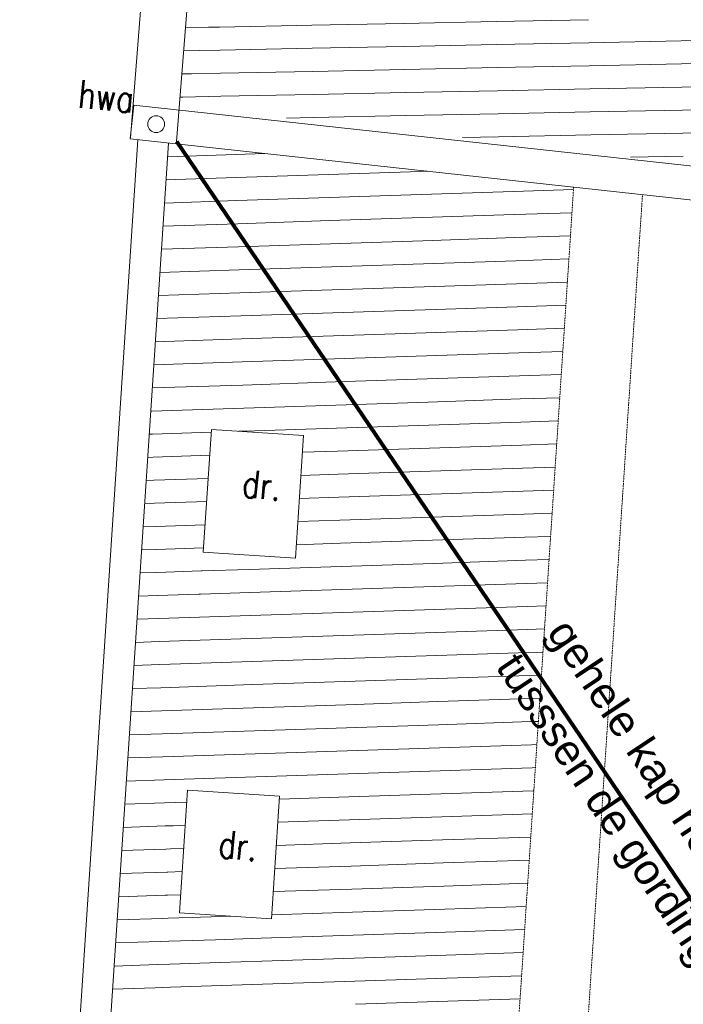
# Model space of a CAD drawing. Header units: millimetres. Extents: x -90830 to 24172, y -102460 to 73669.
# Tile 102 of 198: x -34175 to -29857, y 9297 to 15702. Entities that reach past the tile are written whole.
import ezdxf

# ---------------------------------------------------------------- set-up
doc = ezdxf.new("R2010")
doc.units = ezdxf.units.MM
doc.linetypes.add('ACAD_ISO14W100_S12', pattern=[0.009, 0.007, -0.001, 0, 0, 0, 0, 0, -0.001])
doc.linetypes.add('GETRENNT2_S6', pattern=[0.012, 0.007, -0.001, 0.001, -0.001, 0.001, -0.001])
for name, color, linetype, lineweight in [('Algemeen', 253, 'Continuous', 9), ('Algemeen01', 253, 'Continuous', 80), ('B22-BINNENWANDEN_1', 253, 'Continuous', 9), ('D21-BUITENWANDEN', 253, 'Continuous', 9), ('Standard', 253, 'Continuous', 9), ('V21-BUITENWANDEN', 253, 'Continuous', 9), ('V27-DAKEN', 253, 'Continuous', 9), ('V36-HOOGTELIJN1500', 253, 'GETRENNT2_S6', 9), ('V36-HOOGTELIJN2000', 253, 'ACAD_ISO14W100_S12', 9)]:
    doc.layers.add(name, color=color, linetype=linetype, lineweight=lineweight)
doc.styles.add('ARIAL', font='arial.ttf')
doc.styles.add('TXT', font='txt.shx')

msp = doc.modelspace()

# ---------------------------------------------------------------- linework, layer by layer
at = {"layer": 'Algemeen01'}
msp.add_line((-33154.5, 14908.4), (-24844.8, 2670.4), dxfattribs=at)
at = {"layer": 'B22-BINNENWANDEN_1'}
for p, q in [((-32980.1, 12237.7), (-32927.4, 13036)), ((-32328.7, 12996.5), (-32927.4, 13036)), ((-32381.4, 12198.2), (-32328.7, 12996.5)), ((-32381.4, 12198.2), (-32980.1, 12237.7)), ((-33134.9, 9892.8), (-33082.2, 10691.1)), ((-32483.5, 10651.6), (-33082.2, 10691.1)), ((-32536.2, 9853.3), (-32483.5, 10651.6)), ((-32536.2, 9853.3), (-33134.9, 9892.8))]:
    msp.add_line(p, q, dxfattribs=at)
at = {"layer": 'D21-BUITENWANDEN'}
for p, q in [((-33455.8, 14925.8), (-33432.1, 15144.5)), ((-23838.4, 14103.2), (-33432.1, 15144.5)), ((-23173.7, 13809.7), (-33455.8, 14925.8))]:
    msp.add_line(p, q, dxfattribs=at)
at = {"layer": 'Standard'}
for p, q in [((-30474.8, 15701.5), (-31074.7, 15689.5)), ((-32946, 15651.9), (-33096.3, 15648.9)), ((-32874.3, 15653.3), (-32946, 15651.9)), ((-32274.4, 15665.4), (-32874.3, 15653.3)), ((-31674.6, 15677.4), (-32274.4, 15665.4)), ((-31074.7, 15689.5), (-31674.6, 15677.4)), ((-29871.9, 15563.6), (-30471.8, 15551.5)), ((-29272, 15575.6), (-29871.9, 15563.6)), ((-33002, 15500.7), (-33108.1, 15498.6)), ((-32871.3, 15503.4), (-33002, 15500.7)), ((-32271.4, 15515.4), (-32871.3, 15503.4)), ((-31671.5, 15527.5), (-32271.4, 15515.4)), ((-31071.7, 15539.5), (-31671.5, 15527.5)), ((-30471.8, 15551.5), (-31071.7, 15539.5)), ((-31668.5, 15377.5), (-32268.4, 15365.4)), ((-31068.7, 15389.5), (-31668.5, 15377.5)), ((-30468.8, 15401.6), (-31068.7, 15389.5)), ((-29868.9, 15413.6), (-30468.8, 15401.6)), ((-29269, 15425.7), (-29868.9, 15413.6)), ((-33058, 15349.6), (-33120, 15348.4)), ((-32868.3, 15353.4), (-33058, 15349.6)), ((-32268.4, 15365.4), (-32868.3, 15353.4)), ((-30465.8, 15251.6), (-31065.6, 15239.6)), ((-29865.9, 15263.6), (-30465.8, 15251.6)), ((-29266, 15275.7), (-29865.9, 15263.6)), ((-33114, 15198.4), (-33131.8, 15198.1)), ((-32865.3, 15203.4), (-33114, 15198.4)), ((-32265.4, 15215.5), (-32865.3, 15203.4)), ((-31665.5, 15227.5), (-32265.4, 15215.5)), ((-31065.6, 15239.6), (-31665.5, 15227.5)), ((-29263, 15125.7), (-29862.9, 15113.7)), ((-32262.4, 15065.5), (-32438.2, 15062)), ((-31662.5, 15077.5), (-32262.4, 15065.5)), ((-31062.6, 15089.6), (-31662.5, 15077.5)), ((-30462.8, 15101.6), (-31062.6, 15089.6)), ((-29862.9, 15113.7), (-30462.8, 15101.6)), ((-31059.6, 14939.6), (-31294.5, 14934.9)), ((-30459.7, 14951.7), (-31059.6, 14939.6)), ((-29859.9, 14963.7), (-30459.7, 14951.7)), ((-29260, 14975.7), (-29859.9, 14963.7)), ((-33213.1, 14810), (-32771.2, 14824.5)), ((-32771.2, 14824.5), (-32580.1, 14830.8)), ((-29856.9, 14813.7), (-30199.6, 14806.9)), ((-33223.1, 14659.6), (-32766.3, 14674.6)), ((-32766.3, 14674.6), (-32166.6, 14694.3)), ((-32166.6, 14694.3), (-31566.9, 14714)), ((-31566.9, 14714), (-31518.5, 14715.5)), ((-32761.4, 14524.7), (-32161.7, 14544.4)), ((-32161.7, 14544.4), (-31562, 14564)), ((-31562, 14564), (-30962.3, 14583.7)), ((-30962.3, 14583.7), (-30571.5, 14596.5)), ((-33233, 14509.2), (-32761.4, 14524.7)), ((-32156.8, 14394.4), (-31557.1, 14414.1)), ((-31557.1, 14414.1), (-30957.4, 14433.8)), ((-30957.4, 14433.8), (-30581.4, 14446.1)), ((-33242.9, 14358.8), (-32756.5, 14374.7)), ((-32756.5, 14374.7), (-32156.8, 14394.4)), ((-31552.2, 14264.2), (-30952.5, 14283.9)), ((-30952.5, 14283.9), (-30591.3, 14295.7)), ((-33252.9, 14208.4), (-32751.5, 14224.8)), ((-32751.5, 14224.8), (-32151.9, 14244.5)), ((-32151.9, 14244.5), (-31552.2, 14264.2)), ((-32746.6, 14074.9), (-32146.9, 14094.6)), ((-32146.9, 14094.6), (-31547.3, 14114.3)), ((-31547.3, 14114.3), (-30947.6, 14134)), ((-30947.6, 14134), (-30601.3, 14145.3)), ((-33262.8, 14058), (-32746.6, 14074.9)), ((-32142, 13944.7), (-31542.3, 13964.4)), ((-31542.3, 13964.4), (-30942.7, 13984)), ((-30942.7, 13984), (-30611.2, 13994.9)), ((-33272.7, 13907.6), (-32741.7, 13925)), ((-32741.7, 13925), (-32142, 13944.7)), ((-31537.4, 13814.4), (-30937.7, 13834.1)), ((-30937.7, 13834.1), (-30621.1, 13844.5)), ((-33282.6, 13757.2), (-32736.8, 13775.1)), ((-32736.8, 13775.1), (-32137.1, 13794.8)), ((-32137.1, 13794.8), (-31537.4, 13814.4)), ((-32731.8, 13625.2), (-32132.2, 13644.8)), ((-32132.2, 13644.8), (-31532.5, 13664.5)), ((-31532.5, 13664.5), (-30932.8, 13684.2)), ((-30932.8, 13684.2), (-30631, 13694.1)), ((-33292.6, 13606.7), (-32731.8, 13625.2)), ((-32127.2, 13494.9), (-31527.6, 13514.6)), ((-31527.6, 13514.6), (-30927.9, 13534.3)), ((-30927.9, 13534.3), (-30641, 13543.7)), ((-33302.5, 13456.3), (-32726.9, 13475.2)), ((-32726.9, 13475.2), (-32127.2, 13494.9)), ((-30923, 13384.4), (-30650.9, 13393.3)), ((-33312.4, 13305.9), (-32722, 13325.3)), ((-32722, 13325.3), (-32122.3, 13345)), ((-32122.3, 13345), (-31522.7, 13364.7)), ((-31522.7, 13364.7), (-30923, 13384.4)), ((-32717.1, 13175.4), (-32117.4, 13195.1)), ((-32117.4, 13195.1), (-31517.7, 13214.8)), ((-31517.7, 13214.8), (-30918.1, 13234.4)), ((-30918.1, 13234.4), (-30660.8, 13242.9)), ((-33322.4, 13155.5), (-33316.8, 13155.7)), ((-33316.8, 13155.7), (-32717.1, 13175.4)), ((-31512.8, 13064.8), (-30913.1, 13084.5)), ((-30913.1, 13084.5), (-30670.8, 13092.5)), ((-33332.3, 13005.1), (-33311.8, 13005.8)), ((-33311.8, 13005.8), (-32928.5, 13018.4)), ((-32749.4, 13024.3), (-32712.2, 13025.5)), ((-32712.2, 13025.5), (-32112.5, 13045.2)), ((-32112.5, 13045.2), (-31512.8, 13064.8)), ((-30908.2, 12934.6), (-30680.7, 12942.1)), ((-32335.8, 12887.7), (-32107.6, 12895.2)), ((-32107.6, 12895.2), (-31507.9, 12914.9)), ((-31507.9, 12914.9), (-30908.2, 12934.6)), ((-33342.2, 12854.7), (-33306.9, 12855.9)), ((-33306.9, 12855.9), (-32938.5, 12868)), ((-32345.8, 12737.3), (-32102.6, 12745.3)), ((-32102.6, 12745.3), (-31503, 12765)), ((-31503, 12765), (-30903.3, 12784.7)), ((-30903.3, 12784.7), (-30690.6, 12791.7)), ((-33352.2, 12704.3), (-33302, 12706)), ((-33302, 12706), (-32948.4, 12717.6)), ((-31498, 12615.1), (-30898.4, 12634.8)), ((-30898.4, 12634.8), (-30700.5, 12641.3)), ((-33362.1, 12553.9), (-33297.1, 12556)), ((-33297.1, 12556), (-32958.3, 12567.2)), ((-32355.7, 12586.9), (-32097.7, 12595.4)), ((-32097.7, 12595.4), (-31498, 12615.1)), ((-30893.4, 12484.8), (-30710.5, 12490.9)), ((-32365.6, 12436.5), (-32092.8, 12445.5)), ((-32092.8, 12445.5), (-31493.1, 12465.2)), ((-31493.1, 12465.2), (-30893.4, 12484.8)), ((-33372, 12403.5), (-33292.2, 12406.1)), ((-33292.2, 12406.1), (-32968.2, 12416.7)), ((-32087.9, 12295.6), (-31488.2, 12315.2)), ((-31488.2, 12315.2), (-30888.5, 12334.9)), ((-30888.5, 12334.9), (-30720.4, 12340.4)), ((-33381.9, 12253.1), (-33287.2, 12256.2)), ((-33287.2, 12256.2), (-32978.2, 12266.3)), ((-32375.6, 12286.1), (-32087.9, 12295.6)), ((-31483.3, 12165.3), (-30883.6, 12185)), ((-30883.6, 12185), (-30730.3, 12190)), ((-33391.9, 12102.7), (-33282.3, 12106.3)), ((-33282.3, 12106.3), (-32993.6, 12115.8)), ((-32993.6, 12115.8), (-32988.1, 12115.9)), ((-32988.1, 12115.9), (-32682.6, 12126)), ((-32682.6, 12126), (-32083, 12145.6)), ((-32083, 12145.6), (-31483.3, 12165.3)), ((-32677.7, 11976), (-32078, 11995.7)), ((-32078, 11995.7), (-31478.4, 12015.4)), ((-31478.4, 12015.4), (-30878.7, 12035.1)), ((-30878.7, 12035.1), (-30740.3, 12039.6)), ((-33401.8, 11952.3), (-33277.4, 11956.4)), ((-33277.4, 11956.4), (-33010.3, 11965.1)), ((-33010.3, 11965.1), (-32998, 11965.5)), ((-32998, 11965.5), (-32677.7, 11976)), ((-32073.1, 11845.8), (-31473.4, 11865.5)), ((-31473.4, 11865.5), (-30873.8, 11885.2)), ((-30873.8, 11885.2), (-30750.2, 11889.2)), ((-33411.7, 11801.9), (-33272.5, 11806.4)), ((-33272.5, 11806.4), (-32672.8, 11826.1)), ((-32672.8, 11826.1), (-32073.1, 11845.8)), ((-31468.5, 11715.6), (-30868.8, 11735.3)), ((-30868.8, 11735.3), (-30760.1, 11738.8)), ((-33421.7, 11651.5), (-33267.6, 11656.5)), ((-33267.6, 11656.5), (-32667.9, 11676.2)), ((-32667.9, 11676.2), (-32068.2, 11695.9)), ((-32068.2, 11695.9), (-31468.5, 11715.6)), ((-32663, 11526.3), (-32063.3, 11546)), ((-32063.3, 11546), (-31463.6, 11565.6)), ((-31463.6, 11565.6), (-30863.9, 11585.3)), ((-30863.9, 11585.3), (-30770.1, 11588.4)), ((-33431.6, 11501.1), (-33262.6, 11506.6)), ((-33262.6, 11506.6), (-32663, 11526.3)), ((-32058.4, 11396), (-31458.7, 11415.7)), ((-31458.7, 11415.7), (-30859, 11435.4)), ((-30859, 11435.4), (-30780, 11438)), ((-33441.5, 11350.6), (-33257.7, 11356.7)), ((-33257.7, 11356.7), (-32658, 11376.4)), ((-32658, 11376.4), (-32058.4, 11396)), ((-31453.8, 11265.8), (-30854.1, 11285.5)), ((-30854.1, 11285.5), (-30789.9, 11287.6)), ((-33252.8, 11206.8), (-32653.1, 11226.4)), ((-32653.1, 11226.4), (-32053.4, 11246.1)), ((-32053.4, 11246.1), (-31453.8, 11265.8)), ((-33451.4, 11200.2), (-33252.8, 11206.8)), ((-32648.2, 11076.5), (-32048.5, 11096.2)), ((-32048.5, 11096.2), (-31448.8, 11115.9)), ((-31448.8, 11115.9), (-30849.2, 11135.6)), ((-30849.2, 11135.6), (-30799.8, 11137.2)), ((-33461.4, 11049.8), (-33247.9, 11056.8)), ((-33247.9, 11056.8), (-32648.2, 11076.5)), ((-32043.6, 10946.3), (-31443.9, 10966)), ((-31443.9, 10966), (-30844.2, 10985.7)), ((-30844.2, 10985.7), (-30809.8, 10986.8)), ((-33471.3, 10899.4), (-33242.9, 10906.9)), ((-33242.9, 10906.9), (-32643.3, 10926.6)), ((-32643.3, 10926.6), (-32043.6, 10946.3)), ((-31439, 10816.1), (-30839.3, 10835.7)), ((-30839.3, 10835.7), (-30819.7, 10836.4)), ((-33238, 10757), (-32638.3, 10776.7)), ((-32638.3, 10776.7), (-32038.7, 10796.4)), ((-32038.7, 10796.4), (-31439, 10816.1)), ((-33481.2, 10749), (-33238, 10757)), ((-32484.8, 10631.6), (-32033.8, 10646.4)), ((-32033.8, 10646.4), (-31434.1, 10666.1)), ((-31434.1, 10666.1), (-30834.4, 10685.8)), ((-30834.4, 10685.8), (-30829.6, 10686)), ((-33491.2, 10598.6), (-33233.1, 10607.1)), ((-33233.1, 10607.1), (-33160.6, 10609.5)), ((-33160.6, 10609.5), (-33087.4, 10611.9)), ((-32028.8, 10496.5), (-31429.2, 10516.2)), ((-31429.2, 10516.2), (-30839.6, 10535.6)), ((-33501.1, 10448.2), (-33228.2, 10457.2)), ((-33228.2, 10457.2), (-33177.3, 10458.8)), ((-33177.3, 10458.8), (-33097.3, 10461.5)), ((-32494.7, 10481.2), (-32028.8, 10496.5)), ((-31424.2, 10366.3), (-30849.5, 10385.2)), ((-33194, 10308.2), (-33107.3, 10311.1)), ((-32504.6, 10330.8), (-32023.9, 10346.6)), ((-32023.9, 10346.6), (-31424.2, 10366.3)), ((-33511, 10297.8), (-33223.3, 10307.2)), ((-33223.3, 10307.2), (-33194, 10308.2)), ((-32514.6, 10180.4), (-32019, 10196.7)), ((-32019, 10196.7), (-31419.3, 10216.4)), ((-31419.3, 10216.4), (-30859.4, 10234.8)), ((-33521, 10147.4), (-33218.3, 10157.3)), ((-33218.3, 10157.3), (-33210.8, 10157.6)), ((-33210.8, 10157.6), (-33117.2, 10160.6)), ((-32014.1, 10046.8), (-31414.4, 10066.5)), ((-31414.4, 10066.5), (-30869.3, 10084.3)), ((-33530.9, 9997), (-33227.5, 10006.9)), ((-33227.5, 10006.9), (-33213.4, 10007.4)), ((-33213.4, 10007.4), (-33127.1, 10010.2)), ((-32524.5, 10030), (-32014.1, 10046.8)), ((-31409.5, 9916.5), (-30879.3, 9933.9)), ((-33208.5, 9857.5), (-32928.7, 9866.7)), ((-32928.7, 9866.7), (-32801.6, 9870.8)), ((-32534.4, 9879.6), (-32009.1, 9896.9)), ((-32009.1, 9896.9), (-31409.5, 9916.5)), ((-33540.8, 9846.6), (-33244.2, 9856.3)), ((-33244.2, 9856.3), (-33208.5, 9857.5)), ((-32603.9, 9727.3), (-32004.2, 9746.9)), ((-32004.2, 9746.9), (-31404.5, 9766.6)), ((-31404.5, 9766.6), (-30889.2, 9783.5)), ((-33550.7, 9696.2), (-33260.9, 9705.7)), ((-33260.9, 9705.7), (-33203.6, 9707.6)), ((-33203.6, 9707.6), (-32900.9, 9717.5)), ((-32900.9, 9717.5), (-32603.9, 9727.3)), ((-31999.3, 9597), (-31399.6, 9616.7)), ((-31399.6, 9616.7), (-30899.1, 9633.1)), ((-33560.7, 9545.8), (-33277.6, 9555.1)), ((-33277.6, 9555.1), (-33198.7, 9557.6)), ((-33198.7, 9557.6), (-32873.1, 9568.3)), ((-32873.1, 9568.3), (-32599, 9577.3)), ((-32599, 9577.3), (-31999.3, 9597)), ((-31394.7, 9466.8), (-30909.1, 9482.7)), ((-33193.7, 9407.7), (-32594.1, 9427.4)), ((-32594.1, 9427.4), (-31994.4, 9447.1)), ((-31994.4, 9447.1), (-31394.7, 9466.8)), ((-33570.6, 9395.4), (-33294.3, 9404.4)), ((-33294.3, 9404.4), (-33193.7, 9407.7)), ((-31989.5, 9297.2), (-31389.8, 9316.9)), ((-31389.8, 9316.9), (-30919, 9332.3))]:
    msp.add_line(p, q, dxfattribs=at)
msp.add_circle((-33286.9, 15021.9), 55, dxfattribs=at)
at = {"layer": 'V21-BUITENWANDEN'}
for p, q in [((-33453.5, 14933.4), (-32387.5, 28497)), ((-33154.5, 14908.4), (-32088.5, 28472.7))]:
    msp.add_line(p, q, dxfattribs=at)
at = {"layer": 'V27-DAKEN'}
for p, q in [((-33406.3, 14920.5), (-34175.1, 3274.8)), ((-33207.3, 14898.9), (-33975.5, 3261.6))]:
    msp.add_line(p, q, dxfattribs=at)
at = {"layer": 'V36-HOOGTELIJN1500'}
msp.add_line((-30570.4, 14612.6), (-31331.3, 3087), dxfattribs=at)
at = {"layer": 'V36-HOOGTELIJN2000'}
msp.add_line((-30122.6, 14564), (-30882.3, 3057.4), dxfattribs=at)

# ---------------------------------------------------------------- texts
at = {"layer": 'Algemeen', "char_height": 200, "attachment_point": 7, "rotation": 303.69894, "style": 'ARIAL'}
for s, insert, width in [('\\W1.01;gehele\\~kap\\~hellend\\~opnieuw\\~isoleren', (-30800, 11682), 4654.106), ('\\W1.00;tusssen\\~de\\~gordingen\\~met\\~120mm\\~Isover\\~Rollisol+', (-31132.8, 11460), 6333.599)]:
    msp.add_mtext(s, dxfattribs=dict(at, insert=insert, width=width))
at = {"layer": 'Standard', "char_height": 180, "width": 425.13, "attachment_point": 7, "rotation": 354.34227, "style": 'TXT'}
for s, insert in [('\\W0.78;hwa', (-33800.9, 15130.8)), ('\\W0.78;dr.', (-32733.9, 12597.7)), ('\\W0.78;dr.', (-32888.7, 10252.8))]:
    msp.add_mtext(s, dxfattribs=dict(at, insert=insert))

doc.saveas('drawing.dxf')
